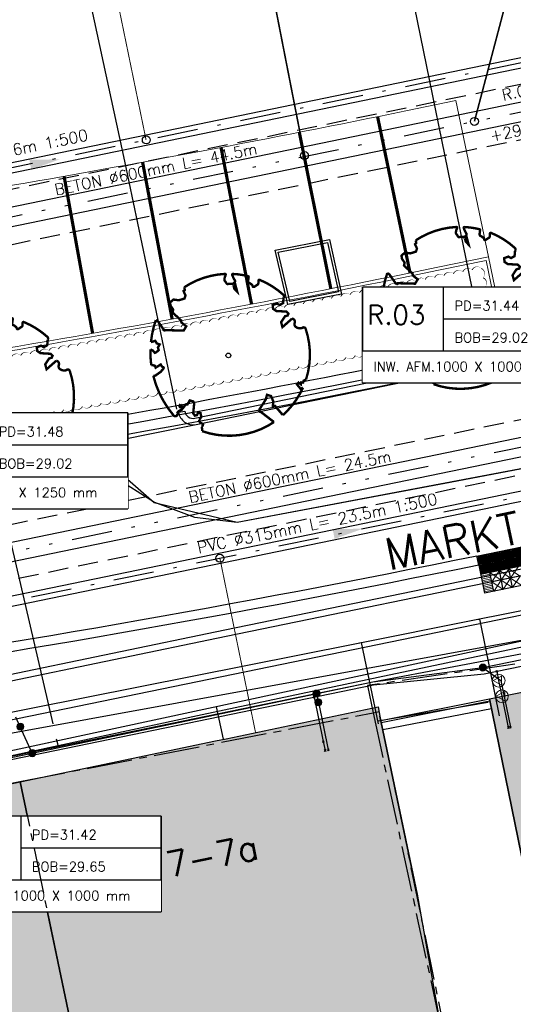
# Model space of a CAD drawing. Header units: metres. Extents: x 202952 to 203755, y 348959 to 349702.
# Tile 31 of 91: x 203253 to 203269, y 349334 to 349365. Entities that reach past the tile are written whole.
import ezdxf
from ezdxf.enums import TextEntityAlignment as Align

# ---------------------------------------------------------------- set-up
doc = ezdxf.new("R2010")
doc.units = ezdxf.units.M
for name, pattern in [('1-200 CENTER', [4.28625, 2.8575, -0.47625, 0.47625, -0.47625]), ('1-200 DASHDOT', [2.54, 1.27, -0.635, 0, -0.635]), ('1-200 DIVIDE', [3.175, 1.27, -0.635, 0, -0.635, 0, -0.635]), ('1-200 HIDDEN', [0.9525, 0.635, -0.3175]), ('PH 1-1 STREEP', [2, 1, -1])]:
    doc.linetypes.add(name, pattern=pattern)
for name, color, linetype in [('bgt.onbegroeidterreindeel', 252, 'Continuous'), ('PH-BEST-BEBOUWING', 1, 'Continuous'), ('PH-BEST-BEBOUWING-ARCERING', 254, 'Continuous'), ('PH-BEST-HUISNUMMER', 7, 'Continuous'), ('PH-BEST-INDACTIEF INGETEKEND', 252, '1-200 DASHDOT'), ('PH-BEST-KADASTRALE-GRENS', 240, '1-200 CENTER'), ('PH-BEST-KL-DATA_KPN', 12, '1-200 TELEFONIE-KPN'), ('PH-BEST-KL-DATA_ZIGGO BV', 12, '1-200 ZIGGO'), ('PH-BEST-KL-ET_MIDDENSPANNING_ENEXIS', 12, '1-200 MIDDENSPANNING'), ('PH-BEST-KL-GAS_LAGEDRUK_ENEXIS', 12, '1-200 GASLEIDING LAGE DRUK'), ('PH-BEST-KL-LAAGSPANNING-ENEXIS', 12, '1-200 LAAGSPANNING'), ('PH-BEST-KL-WATER-WML', 12, '1-200 WML'), ('PH-BEST-RIO-DICHTSCHUIMEN', 222, '1-200 BATTING'), ('PH-BEST-STRAATNAAM-RIOLERING', 7, 'Continuous'), ('PH-INM-KANTVERHARDING', 253, 'Continuous'), ('PH-NIEUW BUSPERRON-ELLEMENTEN', 115, 'Continuous'), ('PH-NIEUW-AFSCHEIDING MATERIAAL PARKEERVAK', 115, 'PH 1-1 STREEP'), ('PH-NIEUW-BAND-20-30', 115, 'Continuous'), ('PH-NIEUW-BEPLANTING- OMRANDING', 115, 'Continuous'), ('PH-NIEUW-BEPLANTING-BOOM', 98, 'Continuous'), ('PH-NIEUW-BEPLANTING-HAAG', 115, '1-200 BLOKHAAG'), ('PH-NIEUW-BLOKMARKERING BUSHALTE', 115, '1-200 HIDDEN'), ('PH-NIEUW-BUSPERRONBAND', 115, 'Continuous'), ('PH-RIO-HUISAANSLUITING-DWA', 210, '1-200 DASHDOT'), ('PH-RIO-KOLKAANSLUITING', 150, '1-200 HIDDEN'), ('PH-RIO-PUT-RWA', 150, 'Continuous'), ('PH-RIO-STRENG-DWA', 240, '1-200 DASHDOT'), ('PH-RIO-STRENG-INFILTRATIE', 8, '1-200 HIDDEN'), ('PH-RIO-STRENG-IT', 150, '1-200 DIVIDE'), ('PH-RIO-TEKST', 7, 'Continuous'), ('PH-RIO-TEKST-DWA-PUTTENSTAAT', 7, 'Continuous'), ('PH-RIO-VLOEIVLAKHOOGTE', 7, 'Continuous')]:
    doc.layers.add(name, color=color, linetype=linetype)
for name, color, linetype, lineweight in [('PH-NIEUW-AFSCHEIDING PARKEERVAK MAATVOERING', 115, 'Continuous', 5), ('PH-NIEUW-GELEIDELIJNTEGELS', 115, 'Continuous', 13), ('PH-NIEUW-OPSLUITBAND-10', 115, 'Continuous', 18), ('PH-NIEUW-OPSLUITBAND-6', 115, 'Continuous', 30)]:
    doc.layers.add(name, color=color, linetype=linetype, lineweight=lineweight)
doc.styles.add('NLCS-ISO', font='txt')
doc.styles.add('ROMANS', font='romans.shx')
doc.linetypes.add('1-200 BATTING', pattern='A,1.27e-05,-0.127,[134,ltypeshp.shx,S=0.127,R=0,X=-0.127,Y=0],-0.254,[134,ltypeshp.shx,S=0.127,R=180,X=0.127,Y=0],-0.127', length=0.508013)
doc.linetypes.add('1-200 BLOKHAAG', pattern='A,0,-0.035,[1,Gras.shx,S=5,R=0,X=0,Y=0.0025],-0.475', length=0.51)
doc.linetypes.add('1-200 GASLEIDING LAGE DRUK', pattern='A,1.5,-0.6,["GAS LD",ROMANS,S=0.24,R=0,X=-0.5,Y=-0.12],-1', length=3.1)
doc.linetypes.add('1-200 LAAGSPANNING', pattern='A,1.5,-0.6,["LS",ROMANS,S=0.24,R=0,X=-0.45,Y=-0.12],-0.05', length=2.15)
doc.linetypes.add('1-200 MIDDENSPANNING', pattern='A,1.5,-0.6,["MS",ROMANS,S=0.24,R=0,X=-0.5,Y=-0.12],-0.05', length=2.15)
doc.linetypes.add('1-200 TELEFONIE-KPN', pattern='A,1.5,-0.6,["KPN",ROMANS,S=0.24,R=0,X=-0.5,Y=-0.12],-0.3', length=2.4)
doc.linetypes.add('1-200 WML', pattern='A,1.5,-0.6,["WML",ROMANS,S=0.24,R=0,X=-0.5,Y=-0.12],-0.3', length=2.4)
doc.linetypes.add('1-200 ZIGGO', pattern='A,1.5,-0.6,["ZIGGO",ROMANS,S=0.24,R=0,X=-0.5,Y=-0.12],-0.65', length=2.75)

# ---------------------------------------------------------------- blocks, each defined once
blk = doc.blocks.new('SKL-WTB_HULP_MOF-SO')
at = {"linetype": 'ByBlock', "lineweight": 18}
h = blk.add_hatch(color=0, dxfattribs=at)
h.dxf.hatch_style = 1
h.paths.add_polyline_path([(-0.5625, 0, 1), (0.5625, 0, 1)])
at = {"color": 0, "linetype": 'ByBlock', "lineweight": 18}
blk.add_circle((0, 0), 0.5625, dxfattribs=at)
at = {"color": 0, "linetype": 'ByBlock', "lineweight": 18, "style": 'NLCS-ISO', "flags": 1}
for tag, p in [('TYPE', (1.5, 0)), ('LABEL', (1.5, -1.5)), ('OMSCHRIJVING', (1.5, -3))]:
    blk.add_attdef(tag, p, '', height=1, dxfattribs=at)
blk = doc.blocks.new('SKL-WTB_HULP_OVERIG-SO')
at = {"color": 0, "linetype": 'ByBlock', "lineweight": 18}
for points in [[(-0.14, 0.14), (0.14, -0.14)], [(0.14, 0.14), (-0.14, -0.14)]]:
    blk.add_lwpolyline(points, dxfattribs=at)
at = {"color": 0, "linetype": 'ByBlock', "lineweight": 18, "style": 'NLCS-ISO', "flags": 1}
for tag, p in [('TYPE', (1.5, 0)), ('LABEL', (1.5, -1.5)), ('OMSCHRIJVING', (1.5, -3))]:
    blk.add_attdef(tag, p, '', height=1, dxfattribs=at)
blk = doc.blocks.new('SKL-WTB_HULP_VERLOOP-SO')
at = {"color": 0, "linetype": 'ByBlock', "lineweight": 18}
for points in [[(0.44, 0.72), (-0.88, 0)], [(0.44, -0.72), (-0.88, 0)], [(0.44, -0.72), (0.44, 0.72)]]:
    blk.add_lwpolyline(points, dxfattribs=at)
blk.add_circle((0, 0), 1, dxfattribs=at)
at = {"color": 0, "linetype": 'ByBlock', "lineweight": 18, "style": 'NLCS-ISO', "flags": 1}
for tag, p in [('TYPE', (1.5, 0)), ('LABEL', (1.5, -1.5)), ('OMSCHRIJVING', (1.5, -3))]:
    blk.add_attdef(tag, p, '', height=1, dxfattribs=at)
blk = doc.blocks.new('*U37')
at = {"const_width": 0.03}
blk.add_lwpolyline([(0.087, 0.942), (0.088, 0.944), (0.09, 0.946), (0.091, 0.948), (0.093, 0.949), (0.095, 0.951), (0.096, 0.952), (0.097, 0.954), (0.099, 0.956), (0.1, 0.958), (0.102, 0.96), (0.103, 0.963), (0.103, 0.967), (0.103, 0.972), (0.103, 0.977), (0.102, 0.983), (0.095, 1.007, -0.52938), (0.106, 1.02, -0.087139), (0.444, 0.925, -0.372341), (0.457, 0.895), (0.471, 0.824), (0.436, 0.789), (0.398, 0.797), (0.353, 0.763), (0.371, 0.72), (0.417, 0.705), (0.542, 0.734), (0.573, 0.717), (0.57, 0.691), (0.541, 0.673), (0.515, 0.588), (0.549, 0.534), (0.634, 0.669, -0.504641), (0.681, 0.628, 0.331948), (0.709, 0.584, 0.282008), (0.799, 0.601), (0.791, 0.597, -0.512156), (0.833, 0.597, -0.16076), (1.019, -0.011), (0.995, -0.034), (0.995, -0.059), (0.972, -0.063), (0.975, -0.088), (0.94, -0.076), (0.929, -0.104), (0.973, -0.133), (0.987, -0.144), (1.011, -0.12, -0.106371), (0.868, -0.522), (0.741, -0.44), (0.718, -0.456), (0.702, -0.389), (0.657, -0.335), (0.605, -0.335), (0.606, -0.398), (0.566, -0.536), (0.572, -0.562), (0.601, -0.566), (0.786, -0.637, -0.236298), (-0.045, -1.003, 0.159625), (-0.069, -0.954, 0.350802), (-0.063, -0.906, -0.504641), (-0.12, -0.879), (-0.106, -0.834), (-0.129, -0.792), (-0.16, -0.796), (-0.165, -0.829), (-0.188, -0.842), (-0.216, -0.821), (-0.24, -0.695), (-0.258, -0.677), (-0.304, -0.678), (-0.317, -0.733), (-0.336, -0.739), (-0.354, -0.785), (-0.401, -0.76, 0.733583), (-0.384, -0.795, -0.861625), (-0.374, -0.826, 0.279978), (-0.409, -0.879), (-0.407, -0.881, -0.827056), (-0.442, -0.917, -0.116774), (-0.83, -0.511), (-0.823, -0.51), (-0.817, -0.508), (-0.812, -0.506), (-0.808, -0.504), (-0.805, -0.502), (-0.803, -0.5), (-0.801, -0.497), (-0.754, -0.437), (-0.752, -0.435), (-0.752, -0.433), (-0.751, -0.431), (-0.75, -0.429), (-0.75, -0.427), (-0.749, -0.425), (-0.748, -0.422), (-0.747, -0.42), (-0.746, -0.417), (-0.744, -0.414), (-0.743, -0.411), (-0.741, -0.408), (-0.739, -0.405), (-0.738, -0.401), (-0.736, -0.398), (-0.735, -0.395), (-0.734, -0.392), (-0.734, -0.389), (-0.733, -0.386), (-0.733, -0.383), (-0.733, -0.381), (-0.734, -0.379), (-0.734, -0.377), (-0.735, -0.375), (-0.736, -0.374), (-0.738, -0.374), (-0.74, -0.373), (-0.742, -0.373), (-0.744, -0.373), (-0.746, -0.373), (-0.748, -0.373), (-0.75, -0.372), (-0.753, -0.371), (-0.755, -0.37), (-0.758, -0.369), (-0.76, -0.367), (-0.763, -0.365), (-0.765, -0.363), (-0.768, -0.361), (-0.771, -0.359), (-0.773, -0.357), (-0.776, -0.355), (-0.779, -0.352), (-0.781, -0.35), (-0.83, -0.406), (-0.832, -0.403), (-0.835, -0.4), (-0.837, -0.397), (-0.839, -0.394), (-0.841, -0.39), (-0.844, -0.388), (-0.848, -0.386), (-0.855, -0.385), (-0.864, -0.386), (-0.876, -0.388), (-0.891, -0.393, -0.040997), (-0.958, -0.205), (-0.923, -0.211), (-0.893, -0.231), (-0.876, -0.216), (-0.856, -0.185), (-0.875, -0.156), (-0.865, -0.113), (-0.904, -0.11), (-0.93, -0.085), (-0.978, -0.116, -0.05814), (-0.998, 0.166), (-0.97, 0.16), (-0.86, 0.073), (-0.812, 0.089), (-0.626, 0.139), (-0.61, 0.2), (-0.682, 0.229), (-0.693, 0.252), (-0.824, 0.317), (-0.827, 0.354), (-0.872, 0.391), (-0.89, 0.428), (-0.859, 0.476), (-0.792, 0.486), (-0.73, 0.527), (-0.729, 0.568), (-0.768, 0.613), (-0.757, 0.632), (-0.773, 0.662, -0.13428), (-0.333, 0.967, -0.541727), (-0.319, 0.957), (-0.322, 0.928), (-0.321, 0.913), (-0.319, 0.902), (-0.316, 0.893), (-0.312, 0.887), (-0.307, 0.882), (-0.302, 0.878), (-0.297, 0.875), (-0.293, 0.872), (-0.289, 0.868), (-0.286, 0.865), (-0.282, 0.862), (-0.279, 0.859), (-0.276, 0.857), (-0.273, 0.855), (-0.269, 0.854), (-0.266, 0.854), (-0.262, 0.855), (-0.258, 0.857), (-0.255, 0.859), (-0.25, 0.861), (-0.246, 0.863), (-0.242, 0.865), (-0.238, 0.867), (-0.234, 0.868), (-0.229, 0.869), (-0.225, 0.87), (-0.221, 0.871), (-0.217, 0.871), (-0.213, 0.872), (-0.21, 0.873), (-0.206, 0.874), (-0.203, 0.876), (-0.2, 0.879), (-0.197, 0.882), (-0.195, 0.885), (-0.193, 0.865), (-0.188, 0.86), (-0.167, 0.824), (-0.122, 0.799), (-0.185, 0.902), (-0.184, 0.905), (-0.183, 0.908), (-0.183, 0.911), (-0.183, 0.914), (-0.184, 0.917), (-0.185, 0.92), (-0.188, 0.923), (-0.191, 0.926), (-0.194, 0.929), (-0.199, 0.933), (-0.204, 0.938), (-0.21, 0.944), (-0.216, 0.951), (-0.223, 0.959), (-0.24, 0.98, -0.543104), (-0.234, 0.996, -0.046766), (-0.047, 1.023, -0.385168), (-0.036, 1.015), (-0.03, 0.976), (-0.028, 0.964), (-0.024, 0.956), (-0.021, 0.951), (-0.017, 0.947), (-0.013, 0.946), (-0.009, 0.945), (-0.005, 0.945), (-0.002, 0.945), (0.002, 0.944), (0.005, 0.943), (0.009, 0.942), (0.012, 0.941), (0.015, 0.939), (0.019, 0.938), (0.022, 0.936), (0.025, 0.935), (0.028, 0.934), (0.031, 0.932), (0.033, 0.931), (0.036, 0.929), (0.038, 0.928), (0.04, 0.926), (0.042, 0.924), (0.044, 0.922), (0.045, 0.92), (0.046, 0.919), (0.047, 0.917), (0.048, 0.915), (0.049, 0.914), (0.051, 0.913), (0.052, 0.912), (0.054, 0.912), (0.056, 0.912), (0.058, 0.913), (0.06, 0.914), (0.062, 0.915), (0.065, 0.916), (0.067, 0.918), (0.07, 0.921), (0.072, 0.923), (0.074, 0.926), (0.076, 0.929), (0.079, 0.932), (0.081, 0.935), (0.083, 0.937), (0.085, 0.94)], format="xyb", close=True, dxfattribs=at)
blk.add_circle((0, 0), 0.03)
blk = doc.blocks.new('Materialisatie')
blk.add_solid([(-1.04, 0.173), (-1.04, -0.173), (0, 0)])
at = {"style": 'ROMANS'}
blk.add_attdef('MATERIALISATIE', (-2.631, 0.657), '', height=0.4, dxfattribs=at)
blk = doc.blocks.new('*U30')
at = {"style": 'ROMANS'}
blk.add_attdef('VV', (0, 0), '', height=0.4, dxfattribs=at)
blk = doc.blocks.new('*U32')
for p, q in [((6.928, 1), (6.928, -1)), ((0, 0), (0, -1))]:
    blk.add_line(p, q)
blk.add_lwpolyline([(0, 2), (6.928, 2), (6.928, -1), (0, -1)], close=True)
blk.add_wipeout([(0, 2), (6.928, 2), (6.928, -1), (0, -1)])
for p, q in [((2.528, 2), (2.528, 0)), ((2.528, 1), (6.928, 1)), ((2.528, 0), (6.928, 0)), ((0, -1), (6.928, -1))]:
    blk.add_line(p, q)
blk.add_lwpolyline([(0, 2), (0, 0), (6.928, 0), (6.928, 2)], close=True)
at = {"style": 'ROMANS'}
for tag, p, height in [('PD', (2.877, 1.265), 0.3), ('P.NR', (0.139, 0.828), 0.6), ('BOB', (2.877, 0.265), 0.3), ('INW.AFM.', (0.338, -0.643), 0.3)]:
    blk.add_attdef(tag, p, '', height=height, dxfattribs=at)

msp = doc.modelspace()

# ---------------------------------------------------------------- hatches: boundary and pattern name
at = {"layer": 'PH-BEST-BEBOUWING-ARCERING'}
for points in [[(203274.84, 349345.01), (203268.12, 349343.63), (203269.33, 349337.75), (203270.222, 349333.366), (203266.232, 349332.732), (203267.903, 349321.624), (203273.375, 349322.589), (203271.751, 349333.427), (203272.805, 349333.718), (203272.234, 349336.5), (203275.718, 349337.254), (203276.348, 349337.391), (203276.05, 349339.13), (203275.974, 349339.501)], [(203265.86, 349337.51), (203264.691, 349343.091), (203264.63, 349343.38), (203259.876, 349342.382), (203259.534, 349342.311), (203256.906, 349341.759), (203253.413, 349341.026), (203257.336, 349322.349), (203258.057, 349318.988), (203259.492, 349312.081), (203268.341, 349313.89), (203268.629, 349313.949), (203266.4, 349324.737), (203264.729, 349332.822), (203266.589, 349333.378)], [(203253.413, 349341.026), (203244.245, 349339.103), (203242.42, 349338.72), (203242.353, 349338.705), (203244.478, 349329.188), (203245.983, 349322.216), (203246.435, 349322.313), (203247.931, 349314.588), (203250.454, 349315.16), (203251.613, 349315.423), (203250.302, 349320.92), (203253.964, 349321.664), (203254.6, 349318.272), (203258.057, 349318.988), (203257.336, 349322.349)]]:
    msp.add_hatch(color=256, dxfattribs=at).paths.add_polyline_path(points)

# ---------------------------------------------------------------- linework, layer by layer
at = {"layer": 'bgt.onbegroeidterreindeel'}
for p, q in [((203268.12, 349343.63), (203269.33, 349337.75)), ((203265.86, 349337.51), (203264.691, 349343.091))]:
    msp.add_line(p, q, dxfattribs=at)
at = {"layer": 'PH-BEST-BEBOUWING'}
for points in [[(203276.05, 349339.13), (203276.348, 349337.391), (203275.718, 349337.254), (203272.234, 349336.5), (203272.805, 349333.718), (203271.751, 349333.427), (203273.375, 349322.589), (203267.903, 349321.624), (203266.232, 349332.732), (203270.222, 349333.366), (203269.33, 349337.75), (203268.12, 349343.63), (203274.84, 349345.01), (203275.974, 349339.501), (203276.05, 349339.13)], [(203253.413, 349341.026), (203256.906, 349341.759), (203259.534, 349342.311), (203259.876, 349342.382), (203264.63, 349343.38), (203264.691, 349343.091), (203265.86, 349337.51), (203266.589, 349333.378), (203264.729, 349332.822), (203266.4, 349324.737), (203268.629, 349313.949), (203268.341, 349313.89), (203259.492, 349312.081), (203258.057, 349318.988), (203257.336, 349322.349), (203253.413, 349341.026)], [(203242.353, 349338.705), (203242.42, 349338.72), (203244.245, 349339.103), (203253.413, 349341.026), (203257.336, 349322.349), (203258.057, 349318.988), (203254.6, 349318.272), (203253.964, 349321.664), (203250.302, 349320.92), (203251.613, 349315.423), (203250.454, 349315.16), (203247.931, 349314.588), (203246.435, 349322.313), (203245.983, 349322.216), (203244.478, 349329.188), (203242.353, 349338.705)]]:
    msp.add_lwpolyline(points, close=True, dxfattribs=at)
at = {"layer": 'PH-BEST-INDACTIEF INGETEKEND', "linetype": '1-200 BLOKHAAG', "flags": 128}
msp.add_lwpolyline([(203264.78, 349342.665), (203268.183, 349343.324)], dxfattribs=at)
at = {"layer": 'PH-BEST-KADASTRALE-GRENS', "ltscale": 0.5}
for p, q in [((203264.477, 349343.191), (203264.669, 349343.229)), ((203253.41, 349341.043), (203264.477, 349343.191))]:
    msp.add_line(p, q, dxfattribs=at)
for points in [[(203283.763, 349346.877), (203264.305, 349344.046), (203264.477, 349343.191)], [(203268.049, 349321.463), (203266.293, 349332.632), (203266.821, 349332.743), (203264.669, 349343.229)], [(203264.477, 349343.191), (203266.589, 349333.378), (203264.729, 349332.822), (203267.107, 349321.312)]]:
    msp.add_lwpolyline(points, dxfattribs=at)
at = {"layer": 'PH-BEST-KL-DATA_KPN'}
msp.add_lwpolyline([(203218.976, 349334.214), (203223.079, 349335.568), (203242.156, 349339.583), (203264.465, 349344.162), (203274.617, 349346.087), (203283.653, 349347.889), (203292.766, 349349.789), (203296.008, 349350.515)], dxfattribs=at)
at = {"layer": 'PH-BEST-KL-DATA_ZIGGO BV'}
for points in [[(203254.506, 349351.64), (203254.821, 349351.765), (203255.16, 349351.765), (203255.609, 349351.536), (203256.031, 349351.012), (203256.773, 349350.329), (203257.624, 349349.789), (203258.883, 349349.32), (203260.216, 349349.161), (203273.469, 349351.67), (203276.911, 349352.675), (203281.928, 349353.842), (203290.772, 349357.564), (203296.892, 349361.341), (203303.752, 349366.073), (203310.199, 349369.957), (203316.372, 349375.3), (203318.54, 349376.569), (203325.003, 349381.719)], [(203254.506, 349351.64), (203254.121, 349351.205), (203253.784, 349350.963), (203252.485, 349350.745)], [(203218.819, 349335.49), (203233.597, 349338.909), (203234.523, 349339.148), (203293.579, 349351.282), (203295.81, 349340.637)], [(203271.131, 349345.863), (203237.478, 349338.642)], [(203259.786, 349342.364), (203259.572, 349343.383)]]:
    msp.add_lwpolyline(points, dxfattribs=at)
at = {"layer": 'PH-BEST-KL-ET_MIDDENSPANNING_ENEXIS'}
msp.add_lwpolyline([(203252.485, 349350.745), (203253.475, 349350.787), (203254.299, 349351.336), (203254.445, 349351.54), (203254.632, 349351.707), (203255.151, 349351.798), (203255.609, 349351.536), (203257.619, 349349.779), (203260.216, 349349.161), (203266.729, 349350.388), (203273.469, 349351.67), (203276.911, 349352.675), (203281.928, 349353.842), (203290.772, 349357.564), (203296.892, 349361.341)], dxfattribs=at)
at = {"layer": 'PH-BEST-KL-GAS_LAGEDRUK_ENEXIS'}
for points in [[(203229.112, 349297.107), (203220.574, 349324.127), (203219.277, 349332.005), (203220.497, 349335.175), (203233.863, 349337.764), (203264.486, 349344.065), (203267.958, 349344.413), (203274.678, 349345.793), (203283.657, 349347.585), (203292.827, 349349.495), (203298.468, 349350.454), (203305.786, 349352.019), (203311.585, 349353.716), (203318.148, 349354.475), (203326.27, 349356.174), (203333.975, 349357.71)], [(203268.35, 349344.494), (203268.411, 349344.201)], [(203268.411, 349344.201), (203268.512, 349343.711)], [(203262.624, 349343.682), (203262.916, 349342.29)], [(203268.512, 349343.711), (203268.714, 349342.732)], [(203262.916, 349342.29), (203262.974, 349342.011)]]:
    msp.add_lwpolyline(points, dxfattribs=at)
at = {"layer": 'PH-BEST-KL-LAAGSPANNING-ENEXIS'}
for points in [[(203221.276, 349334.436), (203222.176, 349334.923), (203223.135, 349335.278), (203233.864, 349337.764), (203264.465, 349344.162), (203267.918, 349344.609), (203274.638, 349345.989), (203283.596, 349347.879), (203292.786, 349349.691), (203298.425, 349350.751), (203305.758, 349352.217), (203311.61, 349353.417), (203318.148, 349354.475), (203326.292, 349355.976), (203340.265, 349358.152), (203345.984, 349358.707), (203353.494, 349359.562), (203355.111, 349360.031), (203356.546, 349360.911)], [(203267.918, 349344.609), (203268.479, 349344.204), (203268.779, 349342.744)], [(203262.702, 349343.793), (203262.76, 349343.521)], [(203262.76, 349343.521), (203263.073, 349342.031)], [(203253.42, 349342.758), (203253.284, 349343.058)], [(203253.795, 349341.931), (203253.42, 349342.758)]]:
    msp.add_lwpolyline(points, dxfattribs=at)
at = {"layer": 'PH-BEST-KL-WATER-WML'}
for points in [[(203254.445, 349342.852), (203252.244, 349352.299), (203252.828, 349352.435), (203250.265, 349363.44), (203251.463, 349368.64)], [(203254.603, 349342.17), (203259.119, 349343.136), (203264.639, 349344.307), (203271.027, 349345.651), (203277.968, 349347.094), (203284.704, 349348.477), (203288.153, 349349.179), (203294.738, 349350.503), (203301.068, 349351.756), (203304.908, 349352.505), (203308.903, 349353.276), (203313.227, 349354.098), (203315.362, 349354.428), (203331.262, 349358.045), (203351.052, 349361.047), (203355.137, 349361.195), (203371.569, 349361.889)], [(203218.149, 349338.387), (203220.418, 349338.735), (203225.999, 349339.592), (203227.028, 349339.26), (203231.591, 349340.04), (203231.76, 349340.039), (203231.967, 349340.075), (203233.186, 349340.319), (203234.339, 349339.837), (203239.443, 349340.643), (203243.119, 349341.224), (203243.606, 349341.321), (203263.907, 349345.355), (203267.71, 349346.111), (203276.051, 349347.768), (203286.092, 349349.89), (203294.515, 349351.67)], [(203267.71, 349346.111), (203267.759, 349346.121), (203267.808, 349346.13), (203267.828, 349346.032), (203268.432, 349343.094)], [(203263.907, 349345.355), (203263.956, 349345.365), (203264.103, 349345.394), (203264.637, 349342.849)], [(203254.603, 349342.17), (203254.592, 349342.219), (203254.558, 349342.365)], [(203211.736, 349332.732), (203221.486, 349334.918), (203228.248, 349336.422), (203238.221, 349338.619), (203247.225, 349340.58), (203254.603, 349342.17)]]:
    msp.add_lwpolyline(points, dxfattribs=at)
at = {"layer": 'PH-BEST-RIO-DICHTSCHUIMEN'}
msp.add_line((203220.148, 349336.543), (203281.475, 349347.724), dxfattribs=at)
at = {"layer": 'PH-INM-KANTVERHARDING'}
for p, q in [((203267.587, 349354.002), (203273.398, 349355.233)), ((203267.781, 349354.551), (203267.973, 349354.606)), ((203258.378, 349352.612), (203258.576, 349352.64)), ((203252.816, 349350.992), (203258.929, 349352.224))]:
    msp.add_line(p, q, dxfattribs=at)
at = {"layer": 'PH-INM-KANTVERHARDING', "flags": 128}
for points in [[(203258.323, 349352.708), (203256.696, 349360.47), (203255.242, 349367.195), (203265.001, 349369.065), (203267.957, 349354.601)], [(203264.629, 349342.936), (203268.082, 349343.529)]]:
    msp.add_lwpolyline(points, dxfattribs=at)
for points in [[(203263.486, 349356.312), (203261.807, 349355.983), (203261.408, 349357.684), (203263.111, 349358.021)], [(203263.39, 349356.375), (203261.867, 349356.077), (203261.505, 349357.622), (203263.05, 349357.927)]]:
    msp.add_lwpolyline(points, close=True, dxfattribs=at)
for points in [[(203258.378, 349352.612, 0.431999), (203258.929, 349352.224), (203267.587, 349354.002, 0.451135), (203267.973, 349354.606)], [(203258.576, 349352.64, 0.431846), (203258.889, 349352.42), (203267.552, 349354.199, 0.4556), (203267.781, 349354.551, 0.195472)], [(203217.025, 349334.585, -0.461272), (203221.482, 349340.772), (203226.933, 349341.138, 0.012257), (203241.12, 349342.292, 0.014651), (203246.946, 349343.132, 0.014836), (203252.785, 349344.328), (203259.827, 349345.789), (203269.789, 349347.841), (203280.366, 349350.022), (203291.686, 349352.366, -0.40296), (203292.316, 349351.992)], [(203217.155, 349334.634), (203217.215, 349334.649, -0.460144), (203221.497, 349340.573), (203226.945, 349340.939, 0.012257), (203241.142, 349342.093, 0.014653), (203246.98, 349342.935, 0.014829), (203252.828, 349344.133), (203259.868, 349345.593), (203269.829, 349347.645), (203280.406, 349349.826), (203291.73, 349352.171, -0.404918), (203292.123, 349351.939, -0.210866)]]:
    msp.add_lwpolyline(points, format="xyb", dxfattribs=at)
at = {"layer": 'PH-NIEUW BUSPERRON-ELLEMENTEN'}
for points in [[(203282.537, 349350.55), (203267.845, 349347.525)], [(203282.597, 349350.257), (203267.906, 349347.231)], [(203282.658, 349349.963), (203267.966, 349346.937)], [(203267.785, 349347.818), (203267.966, 349346.937)], [(203268.26, 349346.997), (203268.139, 349347.585)], [(203268.554, 349347.058), (203268.433, 349347.646)], [(203268.848, 349347.118), (203268.727, 349347.706)]]:
    msp.add_lwpolyline(points, dxfattribs=at)
at = {"layer": 'PH-NIEUW-AFSCHEIDING MATERIAAL PARKEERVAK', "ltscale": 0.2, "transparency": 33554687, "const_width": 0.1}
for points in [[(203264.616, 349361.869), (203265.634, 349356.974)], [(203262.164, 349361.378), (203263.152, 349356.477)], [(203259.71, 349360.903), (203260.666, 349355.995)], [(203257.252, 349360.443), (203258.177, 349355.53)], [(203254.792, 349360), (203255.686, 349355.08)]]:
    msp.add_lwpolyline(points, dxfattribs=at)
at = {"layer": 'PH-NIEUW-AFSCHEIDING PARKEERVAK MAATVOERING', "lineweight": 13}
msp.add_line((203267.064, 349362.372), (203265.501, 349362.05), dxfattribs=at)
msp.add_lwpolyline([(203267.064, 349362.372), (203268.094, 349357.48)], dxfattribs=at)
msp.add_arc((203186.486, 349745.698), 391.7, 277.8486, 281.63765, dxfattribs=at)
at = {"layer": 'PH-NIEUW-BAND-20-30'}
msp.add_line((203276.142, 349355.768), (203267.175, 349353.921), dxfattribs=at)
for points in [[(203276.082, 349356.062), (203267.115, 349354.215, -0.036433), (203209.435, 349346.657)], [(203267.785, 349347.819, -0.028188), (203222.514, 349341.199)]]:
    msp.add_lwpolyline(points, format="xyb", dxfattribs=at)
msp.add_lwpolyline([(203267.785, 349347.818), (203267.724, 349348.112)], dxfattribs=at)
for radius, start, end in [(400, 273.29144, 281.63765), (405.8, 275.08974, 281.54814)]:
    msp.add_arc((203186.486, 349745.698), radius, start, end, dxfattribs=at)
at = {"layer": 'PH-NIEUW-BEPLANTING- OMRANDING'}
msp.add_lwpolyline([(203253.299, 349352.433, 0, 0.03, 0.520567), (203253.595, 349352.483, 0, 0.03, 0.520567), (203253.89, 349352.534, 0, 0.03, 0.520567), (203254.186, 349352.585, 0, 0.03, 0.520567), (203254.482, 349352.636, 0, 0.03, 0.520567), (203254.777, 349352.687, 0, 0.03, 0.520567), (203255.073, 349352.739, 0, 0.03, 0.520567), (203255.368, 349352.79, 0, 0.03, 0.520567), (203255.664, 349352.842, 0, 0.03, 0.520567), (203255.959, 349352.894, 0, 0.03, 0.520567), (203256.255, 349352.947, 0, 0.03, 0.520567), (203256.55, 349352.999, 0, 0.03, 0.520567), (203256.845, 349353.052, 0, 0.03, 0.520567), (203257.14, 349353.105, 0, 0.03, 0.520567), (203257.436, 349353.158, 0, 0.03, 0.520567), (203257.731, 349353.212, 0, 0.03, 0.520567), (203258.026, 349353.266, 0, 0.03, 0.520567), (203258.321, 349353.319, 0, 0.03, 0.520567), (203258.616, 349353.374, 0, 0.03, 0.520567), (203258.911, 349353.428, 0, 0.03, 0.520567), (203259.206, 349353.482, 0, 0.03, 0.520567), (203259.501, 349353.537, 0, 0.03, 0.520567), (203259.796, 349353.592, 0, 0.03, 0.520567), (203260.091, 349353.648, 0, 0.03, 0.520567), (203260.386, 349353.703, 0, 0.03, 0.520567), (203260.681, 349353.759, 0, 0.03, 0.520567), (203260.975, 349353.815, 0, 0.03, 0.520567), (203261.27, 349353.871, 0, 0.03, 0.520567), (203261.565, 349353.927, 0, 0.03, 0.520567), (203261.859, 349353.984, 0, 0.03, 0.520567), (203262.154, 349354.04, 0, 0.03, 0.520567), (203262.448, 349354.098, 0, 0.03, 0.520567), (203262.743, 349354.155, 0, 0.03, 0.520567), (203263.037, 349354.212, 0, 0.03, 0.520567), (203263.332, 349354.27, 0, 0.03, 0.520567), (203263.626, 349354.328, 0, 0.03, 0.520567), (203263.92, 349354.386, 0, 0.03, 0.520567), (203264.215, 349354.444, 0, 0.03, 0.520567), (203264.509, 349354.503, 0, 0.03, 0.520567), (203264.803, 349354.562, 0, 0.03, 0.520567), (203265.097, 349354.621, 0, 0.03, 0.520567), (203265.391, 349354.68, 0, 0.03, 0.520567), (203265.685, 349354.739, 0, 0.03, 0.520567), (203265.979, 349354.799, 0, 0.03, 0.520567), (203266.273, 349354.859, 0, 0.03, 0.520567), (203266.567, 349354.919, 0, 0.03, 0.520567), (203266.861, 349354.979, 0, 0.03, 0.520567), (203267.155, 349355.04, 0, 0.03, 0.520567), (203267.449, 349355.1, 0, 0.03, 0.520567), (203267.743, 349355.161, 0, 0.03, 0.520567), (203268.036, 349355.221, 0, 0.03, 0.520567), (203268.227, 349355.35, 0, 0.03, 0.520567), (203268.166, 349355.644, 0, 0.03, 0.520567), (203268.106, 349355.938, 0, 0.03, 0.520567), (203268.045, 349356.232, 0, 0.03, 0.520567), (203267.985, 349356.525, 0, 0.03, 0.520567), (203267.924, 349356.819, 0, 0.03, 0.520567), (203267.864, 349357.113, 0, 0.03, 0.520567), (203267.579, 349357.067, 0, 0.03, 0.520567), (203267.285, 349357.007, 0, 0.03, 0.520567), (203266.992, 349356.946, 0, 0.03, 0.520567), (203266.698, 349356.886, 0, 0.03, 0.520567), (203266.404, 349356.825, 0, 0.03, 0.520567), (203266.11, 349356.765, 0, 0.03, 0.520567), (203265.816, 349356.705, 0, 0.03, 0.520567), (203265.522, 349356.645, 0, 0.03, 0.520567), (203265.228, 349356.585, 0, 0.03, 0.520567), (203264.934, 349356.526, 0, 0.03, 0.520567), (203264.64, 349356.467, 0, 0.03, 0.520567), (203264.346, 349356.408, 0, 0.03, 0.520567), (203264.052, 349356.349, 0, 0.03, 0.520567), (203263.757, 349356.291, 0, 0.03, 0.520567), (203263.463, 349356.232, 0, 0.03, 0.520567), (203263.169, 349356.174, 0, 0.03, 0.520567), (203262.874, 349356.116, 0, 0.03, 0.520567), (203262.58, 349356.059, 0, 0.03, 0.520567), (203262.285, 349356.001, 0, 0.03, 0.520567), (203261.991, 349355.944, 0, 0.03, 0.520567), (203261.696, 349355.887, 0, 0.03, 0.520567), (203261.402, 349355.831, 0, 0.03, 0.520567), (203261.107, 349355.774, 0, 0.03, 0.520567), (203260.813, 349355.718, 0, 0.03, 0.520567), (203260.518, 349355.662, 0, 0.03, 0.520567), (203260.223, 349355.606, 0, 0.03, 0.520567), (203259.928, 349355.55, 0, 0.03, 0.520567), (203259.633, 349355.495, 0, 0.03, 0.520567), (203259.339, 349355.44, 0, 0.03, 0.520567), (203259.044, 349355.385, 0, 0.03, 0.520567), (203258.749, 349355.33, 0, 0.03, 0.520567), (203258.454, 349355.276, 0, 0.03, 0.520567), (203258.159, 349355.221, 0, 0.03, 0.520567), (203257.863, 349355.167, 0, 0.03, 0.520567), (203257.568, 349355.113, 0, 0.03, 0.520567), (203257.273, 349355.06, 0, 0.03, 0.520567), (203256.978, 349355.006, 0, 0.03, 0.520567), (203256.683, 349354.953, 0, 0.03, 0.520567), (203256.387, 349354.9, 0, 0.03, 0.520567), (203256.092, 349354.848, 0, 0.03, 0.520567), (203255.797, 349354.795, 0, 0.03, 0.520567), (203255.501, 349354.743, 0, 0.03, 0.520567), (203255.206, 349354.691, 0, 0.03, 0.520567), (203254.91, 349354.639, 0, 0.03, 0.520567), (203254.615, 349354.587, 0, 0.03, 0.520567), (203254.319, 349354.536, 0, 0.03, 0.520567), (203254.024, 349354.485, 0, 0.03, 0.520567), (203253.728, 349354.434, 0, 0.03, 0.520567), (203253.432, 349354.383, 0, 0.03, 0.520567), (203253.137, 349354.333, 0, 0.03, 0.520567)], format="xyseb", dxfattribs=at)
at = {"layer": 'PH-NIEUW-BEPLANTING-HAAG', "ltscale": 1.3, "flags": 128}
msp.add_lwpolyline([(203268.541, 349354.815), (203267.054, 349354.509, -0.018573), (203237.736, 349349.599)], format="xyb", dxfattribs=at)
at = {"layer": 'PH-NIEUW-BLOKMARKERING BUSHALTE', "linetype": 'PH 1-1 STREEP', "ltscale": 0.3, "const_width": 0.3, "flags": 128}
msp.add_lwpolyline([(203282.507, 349350.697), (203267.815, 349347.671)], dxfattribs=at)
at = {"layer": 'PH-NIEUW-BUSPERRONBAND', "const_width": 0.2}
msp.add_lwpolyline([(203282.446, 349350.991), (203267.754, 349347.965)], dxfattribs=at)
at = {"layer": 'PH-NIEUW-BUSPERRONBAND', "color": 178, "const_width": 0.05}
for points in [[(203282.421, 349351.114), (203267.729, 349348.088)], [(203282.471, 349350.869), (203267.78, 349347.843)]]:
    msp.add_lwpolyline(points, dxfattribs=at)
at = {"layer": 'PH-NIEUW-GELEIDELIJNTEGELS', "ltscale": 0.5}
for points in [[(203268.149, 349347.536), (203267.855, 349347.476)], [(203268.26, 349346.997), (203268.493, 349347.352), (203268.848, 349347.118), (203269.081, 349347.473), (203268.727, 349347.706), (203268.493, 349347.352), (203268.139, 349347.585)], [(203269.142, 349347.179), (203268.787, 349347.412), (203268.554, 349347.058), (203268.2, 349347.291), (203268.433, 349347.646), (203268.787, 349347.412), (203269.021, 349347.767)], [(203268.159, 349347.487), (203267.865, 349347.427)], [(203268.169, 349347.438), (203267.875, 349347.378)], [(203268.179, 349347.389), (203267.886, 349347.329)], [(203268.189, 349347.34), (203267.896, 349347.28)], [(203268.21, 349347.242), (203267.916, 349347.182)], [(203268.22, 349347.193), (203267.926, 349347.133)], [(203268.23, 349347.144), (203267.936, 349347.084)], [(203268.24, 349347.095), (203267.946, 349347.035)], [(203268.25, 349347.046), (203267.956, 349346.986)]]:
    msp.add_lwpolyline(points, dxfattribs=at)
at = {"layer": 'PH-NIEUW-OPSLUITBAND-10'}
msp.add_line((203268.017, 349357.361), (203268.602, 349354.521), dxfattribs=at)
for points in [[(203268.094, 349357.479), (203266.509, 349357.153, -0.018669), (203237.302, 349352.266)], [(203268.017, 349357.361), (203266.53, 349357.055, -0.018606), (203237.413, 349352.18), (203237.773, 349349.302)]]:
    msp.add_lwpolyline(points, format="xyb", dxfattribs=at)
msp.add_lwpolyline([(203268.094, 349357.48), (203268.7, 349354.541)], dxfattribs=at)
at = {"layer": 'PH-NIEUW-OPSLUITBAND-6'}
for points in [[(203264.72, 349342.952), (203268.12, 349343.63)], [(203264.732, 349342.893), (203268.132, 349343.571)]]:
    msp.add_lwpolyline(points, dxfattribs=at)
at = {"layer": 'PH-RIO-HUISAANSLUITING-DWA', "ltscale": 0.5, "const_width": 0.03}
for points in [[(203255.665, 349369.381), (203257.361, 349361.14)], [(203260.315, 349344.906), (203259.674, 349348.035)], [(203260.792, 349342.574), (203260.315, 349344.906)]]:
    msp.add_lwpolyline(points, dxfattribs=at)
at = {"layer": 'PH-RIO-HUISAANSLUITING-DWA', "linetype": 'Continuous', "ltscale": 0.5}
for centre in [(203257.369, 349361.14), (203259.674, 349348.035)]:
    msp.add_circle(centre, 0.125, dxfattribs=at)
at = {"layer": 'PH-RIO-KOLKAANSLUITING', "const_width": 0.05}
for points in [[(203270.673, 349373.153), (203267.652, 349361.72)], [(203260.211, 349366.922), (203260.116, 349367.413), (203260.967, 349367.587), (203262.326, 349360.649)]]:
    msp.add_lwpolyline(points, dxfattribs=at)
at = {"layer": 'PH-RIO-KOLKAANSLUITING', "linetype": 'Continuous'}
for centre in [(203267.652, 349361.72), (203262.326, 349360.649)]:
    msp.add_circle(centre, 0.125, dxfattribs=at)
at = {"layer": 'PH-RIO-STRENG-DWA', "linetype": 'Continuous'}
for p, q in [((203226.673, 349354.98), (203271.49, 349364.21)), ((203226.737, 349354.672), (203271.554, 349363.902)), ((203251.149, 349346.442), (203274.173, 349351.184)), ((203251.212, 349346.133), (203274.237, 349350.875))]:
    msp.add_line(p, q, dxfattribs=at)
at = {"layer": 'PH-RIO-STRENG-DWA'}
for p, q in [((203226.705, 349354.826), (203271.522, 349364.056)), ((203251.181, 349346.288), (203274.205, 349351.03))]:
    msp.add_line(p, q, dxfattribs=at)
at = {"layer": 'PH-RIO-STRENG-INFILTRATIE'}
for points in [[(203248.359, 349348.113), (203356.549, 349370.396), (203356.813, 349412.341)], [(203248.702, 349346.448), (203357.423, 349368.84)], [(203225.711, 349353.95), (203271.5, 349363.38), (203273.575, 349353.307)], [(203226.054, 349352.285), (203270.178, 349361.372), (203271.91, 349352.964)]]:
    msp.add_lwpolyline(points, dxfattribs=at)
at = {"layer": 'PH-RIO-STRENG-IT', "linetype": 'Continuous'}
for p, q in [((203225.724, 349353.391), (203270.289, 349362.569)), ((203225.846, 349352.803), (203270.41, 349361.982))]:
    msp.add_line(p, q, dxfattribs=at)
at = {"layer": 'PH-RIO-STRENG-IT'}
msp.add_line((203225.785, 349353.097), (203270.35, 349362.276), dxfattribs=at)
at = {"layer": 'PH-RIO-STRENG-IT', "linetype": 'Continuous'}
for points in [[(203248.372, 349347.554), (203272.368, 349352.497)], [(203248.493, 349346.967), (203272.489, 349351.909)]]:
    msp.add_lwpolyline(points, dxfattribs=at)
at = {"layer": 'PH-RIO-STRENG-IT'}
msp.add_lwpolyline([(203248.432, 349347.261), (203272.429, 349352.203)], dxfattribs=at)

# ---------------------------------------------------------------- block references
at = {"layer": 'PH-BEST-KL-GAS_LAGEDRUK_ENEXIS', "xscale": 0.2, "yscale": 0.2, "zscale": 0.2}
for name, p in [('SKL-WTB_HULP_OVERIG-SO', (203268.35, 349344.494)), ('SKL-WTB_HULP_OVERIG-SO', (203268.35, 349344.494)), ('SKL-WTB_HULP_VERLOOP-SO', (203268.411, 349344.201)), ('SKL-WTB_HULP_VERLOOP-SO', (203268.512, 349343.711)), ('SKL-WTB_HULP_OVERIG-SO', (203262.624, 349343.682)), ('SKL-WTB_HULP_OVERIG-SO', (203268.714, 349342.732)), ('SKL-WTB_HULP_OVERIG-SO', (203262.916, 349342.29)), ('SKL-WTB_HULP_OVERIG-SO', (203262.974, 349342.011))]:
    msp.add_blockref(name, p, dxfattribs=at)
at = {"layer": 'PH-BEST-KL-LAAGSPANNING-ENEXIS', "xscale": 0.2, "yscale": 0.2, "zscale": 0.2}
for name, p in [('SKL-WTB_HULP_MOF-SO', (203267.918, 349344.609)), ('SKL-WTB_HULP_MOF-SO', (203262.702, 349343.793)), ('SKL-WTB_HULP_MOF-SO', (203262.76, 349343.521)), ('SKL-WTB_HULP_MOF-SO', (203253.42, 349342.758)), ('SKL-WTB_HULP_OVERIG-SO', (203268.779, 349342.744)), ('SKL-WTB_HULP_MOF-SO', (203253.795, 349341.931)), ('SKL-WTB_HULP_OVERIG-SO', (203263.073, 349342.031))]:
    msp.add_blockref(name, p, dxfattribs=at)
at = {"layer": 'PH-NIEUW-BEPLANTING-BOOM', "xscale": 2.5, "yscale": 2.5, "zscale": 2.5, "rotation": 343.4615725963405}
for p in [(203267.194, 349355.857), (203259.94, 349354.387), (203252.548, 349353.066)]:
    msp.add_blockref('*U37', p, dxfattribs=at)
at = {"layer": 'PH-RIO-TEKST'}
ref = msp.add_blockref('Materialisatie', (203254.655, 349360.531), dxfattribs=dict(at, xscale=0.9000000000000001, yscale=0.9000000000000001, zscale=0.9000000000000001, rotation=10.38937225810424))
ref.add_attrib('MATERIALISATIE', 'PVC %%c315mm L= 46m 1:500', (203248.514, 349359.675), dxfattribs={"layer": '0', "height": 0.36, "rotation": 11.6376, "style": 'ROMANS'})
ref = msp.add_blockref('Materialisatie', (203264.161, 349348.961), dxfattribs=dict(at, xscale=0.9, yscale=0.9, zscale=0.9, rotation=10.38937225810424))
ref.add_attrib('MATERIALISATIE', 'PVC %%c315mm L= 23.5m 1:500', (203259.006, 349348.179), dxfattribs={"layer": '0', "height": 0.36, "rotation": 11.6376, "style": 'ROMANS'})
at = {"layer": 'PH-RIO-VLOEIVLAKHOOGTE'}
ref = msp.add_blockref('*U30', (203268.119, 349361.29), dxfattribs=dict(at, xscale=0.9, yscale=0.9, zscale=0.9))
ref.add_attrib('VV', '+29.02', (203268.176, 349361.078), dxfattribs={"layer": '0', "height": 0.36, "rotation": 11.6376, "style": 'ROMANS'})

# ---------------------------------------------------------------- texts
at = {"layer": 'PH-BEST-HUISNUMMER', "style": 'ROMANS'}
msp.add_text('7-7a', height=0.8, rotation=11.8, dxfattribs=at).set_placement((203259.428, 349338.712), align=Align.MIDDLE_CENTER)
at = {"layer": 'PH-BEST-STRAATNAAM-RIOLERING', "style": 'ROMANS'}
msp.add_text('MARKT', height=1, rotation=11.7, dxfattribs=at).set_placement((203266.969, 349348.57), align=Align.MIDDLE_CENTER)
at = {"layer": 'PH-RIO-PUT-RWA', "linetype": 'Continuous', "insert": (203268.483, 349362.708), "char_height": 0.35, "attachment_point": 1, "rotation": 11.6376, "style": 'ROMANS'}
msp.add_mtext_dynamic_manual_height_columns('R.06', width=1.33112, gutter_width=1, heights=[0], dxfattribs=at)
at = {"layer": 'PH-RIO-TEKST', "style": 'ROMANS'}
for s, p in [('BETON %%c600mm L= 44.5m ', (203254.536, 349359.402)), ('BETON %%c600mm L= 24.5m ', (203258.738, 349349.767))]:
    msp.add_text(s, height=0.35, rotation=11.6376, dxfattribs=at).set_placement(p)

# ---------------------------------------------------------------- next in the draw order: block references
at = {"layer": 'PH-RIO-TEKST-DWA-PUTTENSTAAT'}
for p, values in [((203264.149, 349354.531), {'P.NR': 'R.03', 'PD': 'PD=31.44', 'BOB': 'BOB=29.02', 'INW.AFM.': 'INW. AFM.1000 X 1000 mm'}), ((203249.866, 349350.586), {'P.NR': 'R.02', 'PD': 'PD=31.48', 'BOB': 'BOB=29.02', 'INW.AFM.': 'INW. AFM.1250 X 1250 mm'}), ((203250.905, 349337.958), {'P.NR': 'D.02', 'PD': 'PD=31.42', 'BOB': 'BOB=29.65', 'INW.AFM.': 'INW. AFM.1000 X 1000 mm'})]:
    msp.add_blockref('*U32', p, dxfattribs=at).add_auto_attribs(values)

# ---------------------------------------------------------------- next in the draw order: linework, layer by layer
at = {"layer": 'PH-BEST-KADASTRALE-GRENS', "ltscale": 0.5}
msp.add_line((203242.332, 349338.798), (203253.41, 349341.043), dxfattribs=at)
msp.add_lwpolyline([(203253.41, 349341.043), (203259.492, 349312.081), (203259.795, 349310.377)], dxfattribs=at)

doc.saveas('drawing.dxf')
